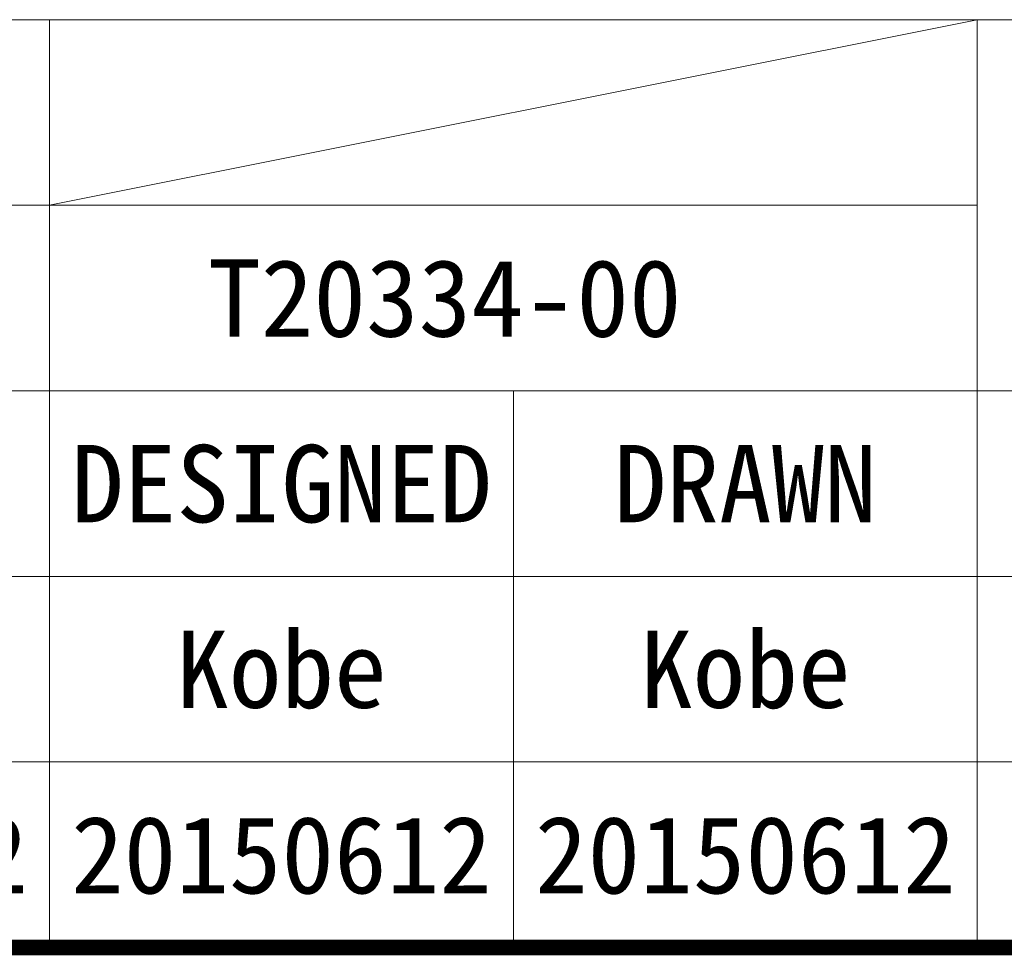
# Model space of a CAD drawing. Header units: millimetres. Extents: x -102 to 199, y -68 to 147.
# Tile 3 of 254: x 110 to 142, y -68 to -37. Entities that reach past the tile are written whole.
import ezdxf

# ---------------------------------------------------------------- set-up
doc = ezdxf.new("R2010")
doc.units = ezdxf.units.MM
doc.header["$LTSCALE"] = 16.335
doc.layers.get('0').update_dxf_attribs({"linetype": 'CONTINUOUS'})
doc.layers.add('E195BKPP172500R_DXF_FORMAT', color=7, linetype='CONTINUOUS')
doc.layers.add('E195BKPP172500R_DXF_TABLE', color=7, linetype='CONTINUOUS')
doc.styles.get("Standard").update_dxf_attribs({"font": 'kaiu.ttf'})

msp = doc.modelspace()

# ---------------------------------------------------------------- linework, layer by layer
at = {"lineweight": 5}
msp.add_line((110.796, -43.281), (140.796, -37.281), dxfattribs=at)
at = {"color": 7, "linetype": 'Continuous', "lineweight": 5, "const_width": 0.5}
msp.add_lwpolyline([(197.796, -67.281), (-99.204, -67.281)], dxfattribs=at)
at = {"layer": 'E195BKPP172500R_DXF_FORMAT', "color": 7, "linetype": 'Continuous', "lineweight": 5}
msp.add_line((-99.204, -67.281), (197.796, -67.281), dxfattribs=at)
at = {"layer": 'E195BKPP172500R_DXF_TABLE', "color": 7, "linetype": 'Continuous', "lineweight": 5}
for p, q in [((0.796, -37.281), (197.796, -37.281)), ((110.796, -37.281), (110.796, -67.281)), ((140.796, -37.281), (140.796, -67.281)), ((0.796, -43.281), (140.796, -43.281)), ((40.796, -49.281), (197.796, -49.281)), ((125.796, -49.281), (125.796, -67.281)), ((40.796, -55.281), (197.796, -55.281)), ((80.796, -61.281), (197.796, -61.281)), ((0.796, -67.281), (197.796, -67.281))]:
    msp.add_line(p, q, dxfattribs=at)

# ---------------------------------------------------------------- texts
at = {"layer": 'E195BKPP172500R_DXF_TABLE', "color": 7, "linetype": 'Continuous', "lineweight": 5, "char_height": 2.5, "line_spacing_factor": 0.9}
for s, insert, width, attachment_point in [('T20334-00', (115.927, -45.031), 27.75366, 1), ('CHECKED', (103.296, -51.031), 12.41509, 2), ('DESIGNED', (118.296, -51.031), 14.18868, 2), ('DRAWN', (133.296, -51.031), 8.86792, 2), ('Kobe', (118.296, -57.031), 7.09434, 2), ('Kobe', (133.296, -57.031), 7.09434, 2), ('20150612', (103.296, -63.031), 14.18868, 2), ('20150612', (118.296, -63.031), 14.18868, 2), ('20150612', (133.296, -63.031), 14.18868, 2)]:
    msp.add_mtext(s, dxfattribs=dict(at, insert=insert, width=width, attachment_point=attachment_point))

doc.saveas('drawing.dxf')
